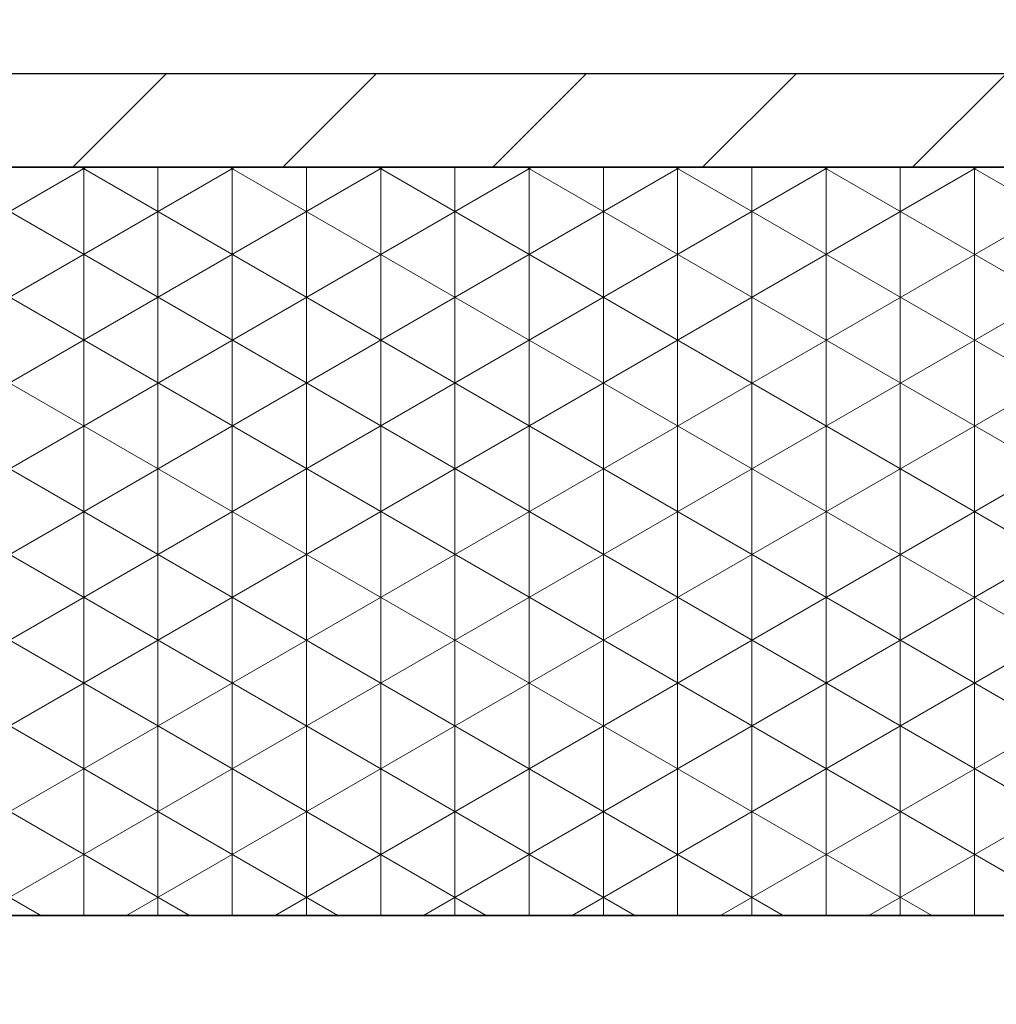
# Model space of a CAD drawing. Header units: millimetres. Extents: x 58700 to 76644, y 972 to 11123.
# Tile 167 of 256: x 62183 to 62204, y 7273 to 7294. Entities that reach past the tile are written whole.
import ezdxf

# ---------------------------------------------------------------- set-up
doc = ezdxf.new("R2010")
doc.units = ezdxf.units.MM

msp = doc.modelspace()

# ---------------------------------------------------------------- hatches: boundary and pattern name
at = {"lineweight": 13}
h = msp.add_hatch(dxfattribs=at)
h.set_pattern_fill('ANSI33', color=256, scale=50, style=0)
h.set_pattern_definition([(45, (-737.5, -83.74), (-224.5064, 224.5064), []), (45, (-513, -83.74), (-224.5064, 224.5064), [158.75, -79.375])])
h.paths.add_polyline_path([(62007.08351, 7097.51177), (62407.08355, 7097.51177), (62407.08352, 7255.04828), (62402.08077, 7255.04828), (62402.08077, 7274.80127), (62007.08351, 7274.80127)])
h.paths.add_polyline_path([(62385.84452, 7570.31053), (62385.84452, 7492.87828), (62037.07204, 7492.87828), (62037.07204, 7570.31053)], flags=16)
h.paths.add_polyline_path([(62665.49564, 7274.80127), (62665.49564, 7633.59965), (62453.28351, 7630.76385), (62453.28351, 7460.91533), (62503.28351, 7460.91533), (62503.28351, 7450.91533), (62453.28351, 7450.91533), (62453.28351, 7274.80127)])
h.paths.add_polyline_path([(62410.88351, 7450.91533), (62360.88351, 7450.91533), (62360.88351, 7460.91533), (62410.88351, 7460.91533), (62410.88351, 7630.19726), (62031.00596, 7625.12095), (62007.08351, 7601.1985), (62007.08351, 7290.80127), (62124.58214, 7290.80127), (62124.58214, 7292.80127), (62284.58214, 7292.80127), (62284.58214, 7290.80127), (62410.88351, 7290.80127)])
h.paths.add_polyline_path([(62083.36987, 7308.26795), (62083.36987, 7416.70533), (62304.40323, 7416.70533), (62304.40323, 7308.26795)])
at = {"lineweight": 9}
h = msp.add_hatch(dxfattribs=at)
h.set_pattern_fill('ANSI31', color=256)
h.set_pattern_definition([(45, (-737.497, -83.7406), (-2.24506403, 2.24506403), [])])
h.paths.add_polyline_path([(62284.58214, 7292.80127), (62124.58214, 7292.80127), (62124.58214, 7290.80127), (62284.58214, 7290.80127)])
h = msp.add_hatch(dxfattribs=at)
h.set_pattern_fill('NET3', color=256, scale=0.5, angle=90)
h.set_pattern_definition([(90, (-737.497, -83.7406), (-1.5875, 1e-16), []), (150, (-737.497, -83.7406), (-0.79375, -1.37481533), []), (210, (-737.497, -83.7406), (0.79375, -1.37481533), [])])
h.paths.add_polyline_path([(62244.58214, 7290.80127), (62164.58214, 7290.80127), (62164.58214, 7274.80127), (62244.58214, 7274.80127)])

# ---------------------------------------------------------------- linework, layer by layer
for p, q in [((62007.08351, 7290.80127), (62409.66918, 7290.80127)), ((62396.06918, 7274.80127), (62007.08351, 7274.80127))]:
    msp.add_line(p, q)
for points in [[(62124.58214, 7290.80127), (62284.58214, 7290.80127), (62284.58214, 7292.80127), (62124.58214, 7292.80127)], [(62164.58214, 7274.80127), (62244.58214, 7274.80127), (62244.58214, 7290.80127), (62164.58214, 7290.80127)]]:
    msp.add_lwpolyline(points, close=True)

doc.saveas('drawing.dxf')
